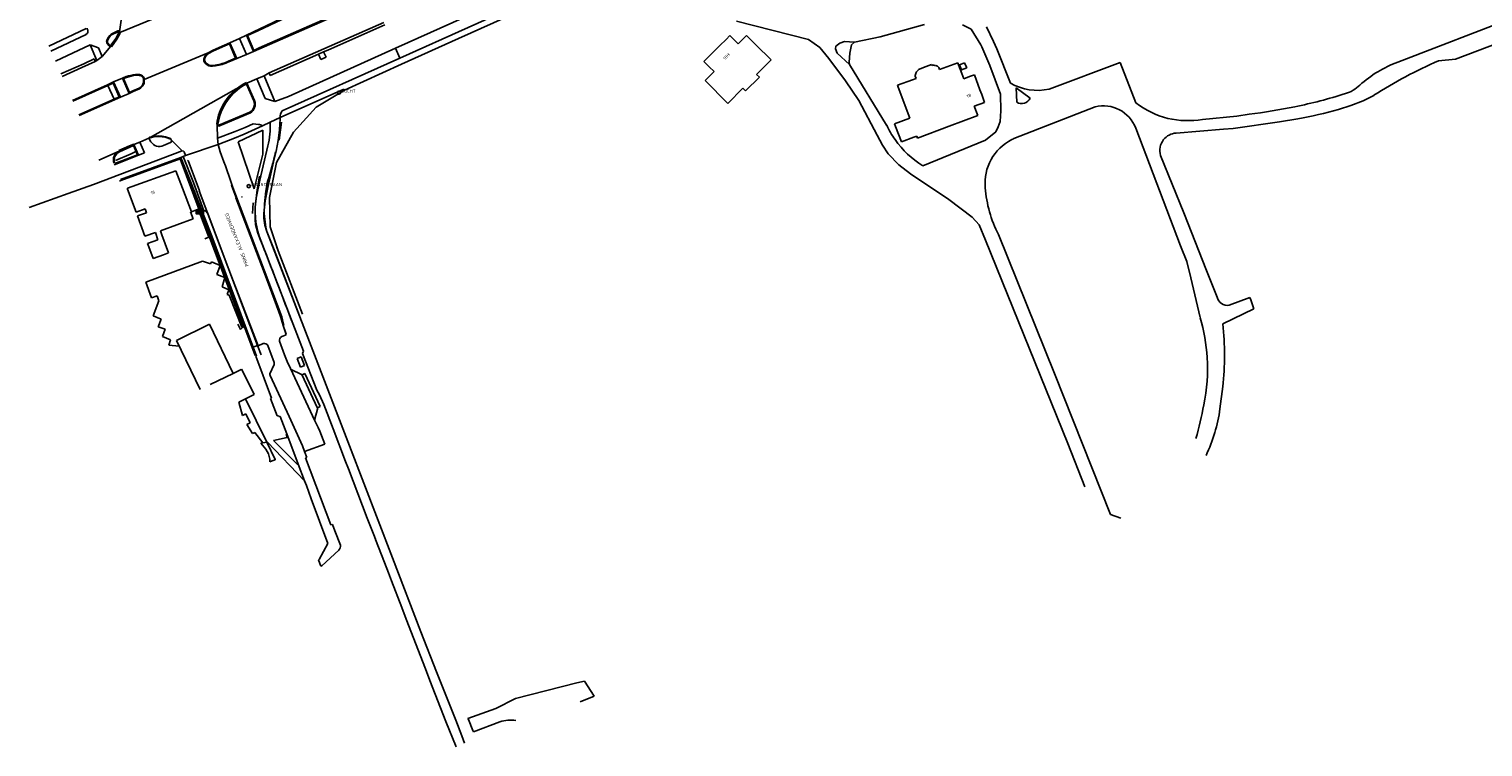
# Model space of a CAD drawing. Extents: x 145741 to 149421, y 457889 to 459999.
# Tile 1 of 84: x 145847 to 146253, y 458080 to 458281. Entities that reach past the tile are written whole.
import ezdxf
from ezdxf.enums import TextEntityAlignment as Align

# ---------------------------------------------------------------- set-up
doc = ezdxf.new("R2010")
doc.units = 0
doc.header["$LTSCALE"] = 4
doc.layers.get('0').update_dxf_attribs({"linetype": 'CONTINUOUS'})
doc.styles.add('ISO', font='ISO')
doc.styles.get("Standard").update_dxf_attribs({"font": 'ISO'})
doc.linetypes.add('HAAG', pattern='A,0.25,-0.25,[151,BLOK.SHX,S=0.25,R=0,X=0,Y=0],-0.25,0.25', length=1)

msp = doc.modelspace()

# ---------------------------------------------------------------- linework, layer by layer
at = {"linetype": 'Continuous'}
for p, q in [((145940.53, 458294.94), (145907.55, 458279.2)), ((145998.17, 458297.55), (145949.19, 458275.55)), ((146003.67, 458296.73), (145950.42, 458272.81)), ((145910.71, 458280.38), (145940.65, 458294.68)), ((145943, 458289.42), (145909.47, 458274.67)), ((145942.9, 458289.63), (145911.1, 458275.63)), ((146269.95, 458287.24), (146229.68, 458271.67)), ((145872.6, 458284.09), (145872.02, 458280.19)), ((145881.42, 458283.74), (145872.09, 458280)), ((145945.97, 458282.77), (145913.91, 458268.65)), ((145982.89, 458285.47), (145966.89, 458278.29)), ((146064.74, 458278), (146044.68, 458283.17)), ((145862.71, 458281.09), (145852.2, 458276.17)), ((145862.64, 458279.39), (145852.82, 458274.77)), ((145862.94, 458281.18), (145863.1, 458280.75)), ((145871.51, 458280.4), (145869.71, 458279.46)), ((145871.58, 458280.19), (145869.82, 458279.27)), ((145870.96, 458278.3), (145871.87, 458279.88)), ((145871.15, 458278.18), (145872.07, 458279.8)), ((145905.61, 458278.32), (145907.55, 458279.2)), ((145907.55, 458279.2), (145909.47, 458274.67)), ((145907.84, 458279.11), (145910.71, 458280.38)), ((145909.58, 458274.97), (145907.84, 458279.11)), ((145946.28, 458282.06), (145930.32, 458275.05)), ((146042.78, 458279.11), (146041.71, 458278.04)), ((146043.07, 458278.83), (146042.78, 458279.11)), ((146045.13, 458276.8), (146043.07, 458278.83)), ((146047.41, 458279.1), (146046.65, 458278.34)), ((146050.07, 458276.52), (146047.41, 458279.1)), ((146084.82, 458278.76), (146077.65, 458277.26)), ((146097.24, 458282.2), (146084.82, 458278.76)), ((146110.26, 458280.88), (146107.83, 458282.14)), ((146113.03, 458276.53), (146110.26, 458280.88)), ((146114.58, 458281.57), (146116.52, 458277.44)), ((145863.78, 458276.5), (145854.07, 458271.94)), ((145863.78, 458276.5), (145865.68, 458272.16)), ((145863.78, 458276.5), (145866.12, 458275.66)), ((145866.12, 458275.66), (145867.16, 458273.26)), ((145867.16, 458273.26), (145869.63, 458276.14)), ((145868.46, 458277.69), (145868.41, 458277.49)), ((145868.56, 458276.84), (145869.1, 458276.22)), ((145868.68, 458277.64), (145868.63, 458277.45)), ((145868.74, 458276.97), (145869.25, 458276.39)), ((145869.63, 458276.38), (145870.96, 458278.3)), ((145869.79, 458276.22), (145871.15, 458278.18)), ((145896.81, 458274.26), (145898.18, 458275.01)), ((145896.92, 458274.07), (145898.28, 458274.82)), ((145898.18, 458275.01), (145901.42, 458276.46)), ((145898.28, 458274.82), (145901.51, 458276.26)), ((145901.42, 458276.46), (145902.88, 458277.11)), ((145901.51, 458276.26), (145902.77, 458276.82)), ((145902.77, 458276.82), (145904.51, 458272.76)), ((145902.88, 458277.11), (145905.61, 458278.32)), ((145902.88, 458277.11), (145904.8, 458272.64)), ((145907.54, 458273.82), (145905.61, 458278.32)), ((145909.47, 458274.67), (145907.54, 458273.82)), ((145911.1, 458275.63), (145909.58, 458274.97)), ((145949.19, 458275.55), (145919.27, 458262.1)), ((145927.68, 458273.9), (145929.12, 458274.53)), ((145930.32, 458275.05), (145929.12, 458274.53)), ((145929.12, 458274.53), (145929.82, 458273.05)), ((145949.19, 458275.55), (145950.42, 458272.81)), ((145966.89, 458278.29), (145950.91, 458271.09)), ((146038.61, 458274.94), (146035.49, 458271.82)), ((146038.61, 458274.94), (146040.02, 458276.35)), ((146041.71, 458278.04), (146040.02, 458276.35)), ((146046.65, 458278.34), (146045.13, 458276.8)), ((146054.37, 458272.33), (146050.07, 458276.52)), ((146067.98, 458275.75), (146064.74, 458278)), ((146070.5, 458272.69), (146067.98, 458275.75)), ((146072.44, 458276.11), (146072.32, 458275.37)), ((146072.32, 458275.37), (146072.83, 458274.16)), ((146073.51, 458276.96), (146072.44, 458276.11)), ((146074.83, 458277.4), (146073.51, 458276.96)), ((146077.65, 458277.26), (146074.83, 458277.4)), ((146076.85, 458276.54), (146076.34, 458274.21)), ((146077.65, 458277.26), (146076.85, 458276.54)), ((146113.29, 458275.92), (146113.03, 458276.53)), ((146115.54, 458270.77), (146113.29, 458275.92)), ((146116.52, 458277.44), (146117.48, 458275.4)), ((146117.48, 458275.4), (146121.28, 458265.81)), ((146245.78, 458272.49), (146260.83, 458278.22)), ((145862.05, 458271.24), (145855.63, 458268.39)), ((145861.46, 458270.14), (145865.2, 458271.89)), ((145864.92, 458272.6), (145862.05, 458271.24)), ((145865.2, 458271.89), (145864.92, 458272.6)), ((145865.68, 458272.16), (145865.2, 458271.89)), ((145867.16, 458273.26), (145865.68, 458272.16)), ((145878.93, 458266.79), (145896.81, 458274.26)), ((145895.6, 458272.28), (145895.66, 458272.61)), ((145896.14, 458271.21), (145895.78, 458271.62)), ((145895.82, 458272.26), (145895.88, 458272.57)), ((145896.31, 458271.36), (145895.96, 458271.75)), ((145898.81, 458270.85), (145897.99, 458270.74)), ((145898.83, 458270.63), (145898.01, 458270.53)), ((145904.51, 458272.76), (145902.54, 458271.92)), ((145904.8, 458272.64), (145902.63, 458271.72)), ((145904.8, 458272.64), (145907.54, 458273.82)), ((145914.13, 458267.93), (145927.68, 458273.9)), ((145917.5, 458258.02), (145950.42, 458272.81)), ((145928.37, 458272.37), (145927.68, 458273.9)), ((145929.82, 458273.05), (145928.37, 458272.37)), ((145950.91, 458271.09), (145934.94, 458263.86)), ((146035.49, 458271.82), (146037.02, 458270.34)), ((146050.28, 458268.22), (146054.37, 458272.33)), ((146075.17, 458266.46), (146070.5, 458272.69)), ((146072.83, 458274.16), (146076.25, 458271.02)), ((146076.34, 458274.21), (146076.14, 458271.67)), ((146076.14, 458271.67), (146076.25, 458271.02)), ((146076.25, 458271.02), (146086.65, 458254.06)), ((146095.53, 458269.62), (146097.71, 458270.47)), ((146097.71, 458270.47), (146099.24, 458271.02)), ((146099.24, 458271.02), (146099.35, 458270.77)), ((146101.46, 458269.62), (146106.52, 458271.52)), ((146106.52, 458271.52), (146106.76, 458270.91)), ((146106.76, 458270.91), (146107.7, 458268.46)), ((146107.05, 458270.92), (146108.44, 458271.49)), ((146107.6, 458269.5), (146107.05, 458270.92)), ((146108.44, 458271.49), (146109.05, 458270.07)), ((146118.48, 458262.74), (146115.54, 458270.77)), ((146132.1, 458264.12), (146151.98, 458271.55)), ((146151.98, 458271.55), (146156.36, 458260.26)), ((146241.08, 458272.07), (146245.78, 458272.49)), ((145855.94, 458267.68), (145861.46, 458270.14)), ((145870.33, 458266.12), (145872.83, 458267.22)), ((145872.83, 458267.22), (145873.91, 458267.62)), ((145874.71, 458262.91), (145872.83, 458267.22)), ((145873.13, 458267.09), (145873.98, 458267.41)), ((145874.83, 458263.2), (145873.13, 458267.09)), ((145876.53, 458268.21), (145877.01, 458268.25)), ((145876.56, 458267.99), (145877.02, 458268.03)), ((145878.51, 458267.48), (145878.59, 458267.28)), ((145878.71, 458267.57), (145878.79, 458267.36)), ((145907.62, 458265.83), (145910.42, 458267)), ((145912.49, 458267.84), (145910.42, 458267)), ((145910.42, 458267), (145912.77, 458261.47)), ((145913.91, 458268.65), (145912.49, 458267.84)), ((145912.49, 458267.84), (145915.51, 458260.61)), ((145913.91, 458268.65), (145914.13, 458267.93)), ((146038.37, 458269.02), (146035.85, 458266.52)), ((146035.85, 458266.52), (146042.19, 458260.12)), ((146037.02, 458270.34), (146038.37, 458269.02)), ((146047.19, 458263.61), (146051.04, 458267.45)), ((146051.04, 458267.45), (146050.28, 458268.22)), ((146078.84, 458260.91), (146075.17, 458266.46)), ((146089.69, 458265.19), (146093.88, 458266.72)), ((146093.88, 458266.72), (146094.9, 458267.1)), ((146094.9, 458267.1), (146094.67, 458267.7)), ((146095.6, 458269.47), (146095.53, 458269.62)), ((146101.23, 458270.21), (146101.46, 458269.62)), ((146109.05, 458270.07), (146107.6, 458269.5)), ((146107.7, 458268.46), (146108.26, 458267.03)), ((146108.26, 458267.03), (146109.85, 458267.61)), ((146109.85, 458267.61), (146111.2, 458268.11)), ((146111.2, 458268.11), (146112.74, 458263.96)), ((145858.89, 458260.98), (145868.67, 458265.35)), ((145858.99, 458260.77), (145868.77, 458265.14)), ((145868.67, 458265.35), (145870.33, 458266.12)), ((145868.77, 458265.14), (145868.67, 458265.35)), ((145868.77, 458265.14), (145870.22, 458265.81)), ((145870.49, 458261.3), (145868.77, 458265.14)), ((145870.22, 458265.81), (145871.95, 458261.95)), ((145870.33, 458266.12), (145872.25, 458261.83)), ((145872.25, 458261.83), (145874.71, 458262.91)), ((145875.85, 458263.41), (145874.71, 458262.91)), ((145875.76, 458263.62), (145874.83, 458263.2)), ((145877.52, 458264.4), (145875.76, 458263.62)), ((145877.62, 458264.2), (145875.85, 458263.41)), ((145878.66, 458265.78), (145878.56, 458265.47)), ((145878.87, 458265.72), (145878.76, 458265.38)), ((145880.58, 458250.54), (145906.82, 458265.43)), ((145906.82, 458265.43), (145907.62, 458265.83)), ((145906.92, 458265.24), (145907.51, 458265.53)), ((145907.51, 458265.53), (145909.59, 458260.82)), ((145907.62, 458265.83), (145909.8, 458260.91)), ((145934.82, 458264.14), (145916.96, 458256.14)), ((145934.94, 458263.86), (145934.82, 458264.14)), ((146042.19, 458260.12), (146046.37, 458264.37)), ((146046.37, 458264.37), (146046.79, 458263.98)), ((146046.79, 458263.98), (146047.19, 458263.61)), ((146089.88, 458264.68), (146089.69, 458265.19)), ((146093.11, 458256.01), (146089.88, 458264.68)), ((146112.74, 458263.96), (146113.25, 458262.59)), ((146113.25, 458262.59), (146114.07, 458260.39)), ((146118.64, 458258.03), (146118.48, 458262.74)), ((146123.05, 458260.45), (146122.93, 458264.48)), ((146122.93, 458264.48), (146126.78, 458261.62)), ((146219.96, 458260.8), (146222.95, 458262.38)), ((145870.49, 458261.3), (145860.66, 458256.97)), ((145870.58, 458261.09), (145860.75, 458256.77)), ((145871.95, 458261.95), (145870.49, 458261.3)), ((145870.58, 458261.09), (145870.49, 458261.3)), ((145872.25, 458261.83), (145870.58, 458261.09)), ((145912.77, 458261.47), (145915.51, 458260.61)), ((145919.27, 458262.1), (145915.51, 458260.61)), ((146083.98, 458251.21), (146078.84, 458260.91)), ((146114.07, 458260.39), (146111.17, 458259.32)), ((146111.17, 458259.32), (146112.2, 458256.78)), ((146122.25, 458250.26), (146144.95, 458259.15)), ((146213.11, 458258.44), (146216.55, 458259.56)), ((146216.55, 458259.56), (146219.96, 458260.8)), ((145899.35, 458254.34), (145899.48, 458255.17)), ((145899.35, 458254.34), (145899.35, 458254.31)), ((145899.36, 458254.05), (145899.35, 458254.31)), ((145899.57, 458254.31), (145899.69, 458255.13)), ((145908.52, 458257.7), (145899.79, 458254.03)), ((145908.62, 458257.51), (145899.8, 458253.79)), ((145909.42, 458254.41), (145907.15, 458253.41)), ((145910.88, 458254.25), (145909.42, 458254.41)), ((145914.17, 458254.85), (145912.06, 458253.87)), ((145916.96, 458256.14), (145914.17, 458254.85)), ((145916.96, 458256.14), (145916.95, 458255.82)), ((146088.86, 458254.38), (146093.11, 458256.01)), ((146089.13, 458253.69), (146088.86, 458254.38)), ((146112.2, 458256.78), (146104.13, 458253.74)), ((146117.82, 458253.56), (146118.44, 458255.02)), ((146118.44, 458255.02), (146118.64, 458258.03)), ((146184.59, 458256.58), (146175.05, 458255.62)), ((146183.61, 458253.12), (146196.6, 458254.98)), ((146188.1, 458257.09), (146184.59, 458256.58)), ((146196.6, 458254.98), (146201.71, 458255.84)), ((145877.74, 458249.28), (145880.24, 458250.41)), ((145880.58, 458250.54), (145880.24, 458250.41)), ((145880.82, 458249.4), (145880.24, 458250.41)), ((145884.8, 458250.65), (145886.33, 458250.08)), ((145886.33, 458250.08), (145886.42, 458249.98)), ((145899.46, 458250.36), (145899.36, 458254.05)), ((145904.41, 458252.26), (145899.46, 458250.36)), ((145899.46, 458250.36), (145899.61, 458248.66)), ((145899.61, 458248.66), (145904.22, 458250.44)), ((145904.22, 458250.44), (145906.86, 458251.53)), ((145907.15, 458253.41), (145904.41, 458252.26)), ((145906.86, 458251.53), (145912.06, 458253.87)), ((146085.45, 458248.45), (146083.98, 458251.21)), ((146090.79, 458249.34), (146089.13, 458253.69)), ((146094.26, 458250.69), (146090.79, 458249.34)), ((146095.05, 458251), (146094.26, 458250.69)), ((146095.17, 458250.71), (146095.05, 458251)), ((146095.29, 458250.42), (146095.17, 458250.71)), ((146104.13, 458253.74), (146095.29, 458250.42)), ((146114.3, 458249.82), (146117.24, 458252.2)), ((146117.24, 458252.2), (146117.82, 458253.56)), ((146121.67, 458249.99), (146121.96, 458250.13)), ((146121.96, 458250.13), (146122.25, 458250.26)), ((146156.37, 458253.2), (146168.89, 458220.28)), ((146167.61, 458251.82), (146180.85, 458252.9)), ((146180.85, 458252.9), (146183.61, 458253.12)), ((145864.78, 458237.46), (145889.57, 458246.86)), ((145871.9, 458246.77), (145866.25, 458244.28)), ((145871.9, 458246.77), (145876.04, 458248.59)), ((145871.99, 458246.57), (145875.93, 458248.3)), ((145875.93, 458248.3), (145877.01, 458245.72)), ((145876.04, 458248.59), (145877.74, 458249.28)), ((145877.3, 458245.6), (145876.04, 458248.59)), ((145878.96, 458246.29), (145877.3, 458245.6)), ((145877.74, 458249.28), (145878.96, 458246.29)), ((145886.24, 458249.16), (145884.33, 458248.37)), ((145886.42, 458249.98), (145889.57, 458246.86)), ((145890.1, 458246.57), (145890.5, 458245.52)), ((145890.5, 458245.52), (145899.61, 458248.66)), ((145900.2, 458246.61), (145899.61, 458248.66)), ((145901.23, 458243.74), (145900.2, 458246.61)), ((145913.52, 458248.21), (145911.31, 458238.62)), ((146087.03, 458246), (146085.45, 458248.45)), ((146090.08, 458242.97), (146087.03, 458246)), ((146096.78, 458242.68), (146114.3, 458249.82)), ((145877.3, 458245.6), (145870.56, 458242.98)), ((145877.01, 458245.72), (145870.69, 458243.27)), ((145889.13, 458245), (145872.29, 458238.85)), ((145889.83, 458245.27), (145889.13, 458245)), ((145889.13, 458245), (145892.04, 458237.8)), ((145889.83, 458245.27), (145890.5, 458245.52)), ((145892.67, 458238.03), (145889.83, 458245.27)), ((145901.64, 458242.65), (145901.23, 458243.74)), ((145904.63, 458233.85), (145901.64, 458242.65)), ((145915.08, 458243.77), (145913.61, 458237.08)), ((146093.36, 458240.4), (146090.08, 458242.97)), ((146169.76, 458229.49), (146163.27, 458245.56)), ((145874.22, 458236.37), (145887.79, 458241.3)), ((145887.79, 458241.3), (145889.62, 458236.44)), ((145895.65, 458230.03), (145892.67, 458238.03)), ((145911.31, 458238.62), (145910.21, 458233.57)), ((146104.08, 458233.26), (146093.36, 458240.4)), ((145846.71, 458231.03), (145857.68, 458234.92)), ((145857.68, 458234.92), (145864.78, 458237.46)), ((145874.29, 458236.17), (145874.22, 458236.37)), ((145876.69, 458229.73), (145874.29, 458236.17)), ((145889.62, 458236.44), (145892.11, 458229.83)), ((145892.04, 458237.8), (145897.83, 458222.95)), ((145904.53, 458233.69), (145904.63, 458233.85)), ((145913.61, 458237.08), (145912.78, 458232.91)), ((145879.2, 458230.64), (145876.69, 458229.73)), ((145879.6, 458229.55), (145879.2, 458230.64)), ((145892.11, 458229.83), (145891.88, 458229.75)), ((145891.88, 458229.75), (145892.63, 458227.83)), ((145896.05, 458230.08), (145895.65, 458230.03)), ((145896.68, 458229.29), (145896.05, 458230.08)), ((145913.57, 458209.92), (145904.53, 458233.69)), ((145912.78, 458232.91), (145912.43, 458229.28)), ((146110.56, 458228.3), (146104.08, 458233.26)), ((145877.04, 458228.64), (145879.6, 458229.55)), ((145879.11, 458222.94), (145877.04, 458228.64)), ((145892.63, 458227.83), (145883.44, 458224.5)), ((145902.88, 458212.9), (145896.68, 458229.29)), ((146112.5, 458226.17), (146110.56, 458228.3)), ((146114.32, 458221.84), (146112.5, 458226.17)), ((146176.11, 458213.36), (146169.76, 458229.49)), ((145882.05, 458224), (145879.11, 458222.94)), ((145881.42, 458221.51), (145882.77, 458222)), ((145882.77, 458222), (145882.05, 458224)), ((145883.44, 458224.5), (145883.87, 458223.33)), ((145883.87, 458223.33), (145885.69, 458218.3)), ((145897.83, 458222.95), (145907.21, 458197.91)), ((145911.06, 458223.02), (145918.66, 458203.37)), ((145925.14, 458193.44), (145913.24, 458224.25)), ((146137.34, 458164.98), (146114.32, 458221.84)), ((146133.58, 458184.54), (146117.9, 458223.41)), ((145879.89, 458220.95), (145881.42, 458221.51)), ((145880.22, 458220.03), (145879.89, 458220.95)), ((145881.41, 458216.75), (145880.22, 458220.03)), ((145884.3, 458217.8), (145881.41, 458216.75)), ((145885.69, 458218.3), (145884.3, 458217.8)), ((146168.89, 458220.28), (146170.6, 458215.89)), ((145895.28, 458215.97), (145879.39, 458210.13)), ((145897.48, 458215.2), (145895.28, 458215.97)), ((145897.71, 458215.76), (145897.48, 458215.2)), ((145900.14, 458214.78), (145897.71, 458215.76)), ((145899.25, 458212.23), (145900.14, 458214.78)), ((146170.6, 458215.89), (146171.77, 458211.34)), ((145879.39, 458210.13), (145880.99, 458205.7)), ((145901.51, 458211.39), (145899.25, 458212.23)), ((145900.69, 458208.77), (145901.51, 458211.39)), ((145910.79, 458192.34), (145902.88, 458212.9)), ((145917.57, 458199.05), (145913.57, 458209.92)), ((146171.77, 458211.34), (146174.4, 458200.18)), ((146179.11, 458205.94), (146176.11, 458213.36)), ((145880.99, 458205.7), (145882.52, 458206.26)), ((145882.52, 458206.26), (145883, 458204.9)), ((145902.59, 458207.96), (145900.69, 458208.77)), ((145902.11, 458206.69), (145902.59, 458207.96)), ((145902.67, 458206.52), (145902.11, 458206.69)), ((145906.27, 458197.53), (145902.67, 458206.52)), ((146188.28, 458205.8), (146182.49, 458203.64)), ((146188.52, 458205.15), (146188.28, 458205.8)), ((145883, 458204.9), (145881.44, 458200.66)), ((145918.66, 458203.37), (145923.51, 458190.81)), ((146180.69, 458198.42), (146189.42, 458202.64)), ((146189.42, 458202.64), (146188.52, 458205.15)), ((145881.44, 458200.66), (145883.67, 458199.79)), ((145883.67, 458199.79), (145882.83, 458197.66)), ((145882.83, 458197.66), (145884.82, 458196.93)), ((145887.92, 458193.8), (145897.21, 458198.32)), ((145897.21, 458198.32), (145903.83, 458184.6)), ((145906.54, 458197.41), (145906.27, 458197.53)), ((145907.21, 458197.91), (145906.54, 458197.41)), ((145907.21, 458197.91), (145910.3, 458189.42)), ((145917.82, 458198.03), (145917.57, 458199.05)), ((145918.58, 458195.82), (145917.82, 458198.03)), ((145884.82, 458196.93), (145884.03, 458194.91)), ((145884.03, 458194.91), (145886.32, 458194.01)), ((145886.32, 458194.01), (145885.79, 458192.46)), ((145888.72, 458192.16), (145887.92, 458193.8)), ((145918.19, 458189.82), (145916.75, 458193.62)), ((145917.43, 458194.87), (145918.46, 458195.27)), ((145936.32, 458164.33), (145925.14, 458193.44)), ((145885.79, 458192.46), (145888.72, 458192.16)), ((145910.3, 458189.42), (145910.17, 458189.37)), ((145910.17, 458189.37), (145914.56, 458177.64)), ((145912.23, 458192.91), (145910.79, 458192.34)), ((145915.26, 458187.64), (145913.51, 458192.36)), ((145918.9, 458187.95), (145918.19, 458189.82)), ((145922.88, 458189.2), (145922.38, 458189.01)), ((145923.81, 458186.78), (145922.88, 458189.2)), ((145923.51, 458190.81), (145923.22, 458190.12)), ((145923.22, 458190.12), (145927.22, 458179.86)), ((145903.83, 458184.6), (145906.02, 458185.68)), ((145906.02, 458185.68), (145906.19, 458185.76)), ((145906.19, 458185.76), (145906.95, 458184.21)), ((145914.07, 458184.47), (145915.25, 458187.07)), ((145919.82, 458185.97), (145918.9, 458187.95)), ((145926.69, 458171.28), (145919.82, 458185.97)), ((145922.78, 458184.4), (145920.21, 458185.54)), ((145922.38, 458189.01), (145921.72, 458188.76)), ((145921.72, 458188.76), (145922.64, 458186.36)), ((145922.64, 458186.36), (145923.81, 458186.78)), ((145906.95, 458184.21), (145909.66, 458178.67)), ((145919.49, 458172.53), (145914.12, 458184.03)), ((145923.83, 458184.54), (145923.1, 458184.14)), ((145923.1, 458184.14), (145923.14, 458184.08)), ((145927.36, 458175), (145923.14, 458184.08)), ((145928.15, 458175.28), (145923.83, 458184.54)), ((146149.26, 458145.14), (146133.58, 458184.54)), ((145905.4, 458176.58), (145907.29, 458177.5)), ((145909.66, 458178.67), (145907.29, 458177.5)), ((145913.2, 458165.35), (145907.29, 458177.5)), ((145914.56, 458177.64), (145914.3, 458177.53)), ((145914.3, 458177.53), (145916.13, 458172.74)), ((145927.22, 458179.86), (145928.01, 458178.55)), ((145928.01, 458178.55), (145929.18, 458175.86)), ((146179.9, 458174.71), (146180.7, 458180.88)), ((145906.46, 458172.83), (145905.4, 458176.58)), ((145907.39, 458173.28), (145906.46, 458172.83)), ((145908.6, 458170.8), (145907.39, 458173.28)), ((145916.13, 458172.74), (145916.35, 458172.82)), ((145916.35, 458172.82), (145916.47, 458172.56)), ((145926.62, 458171.87), (145927.39, 458174.57)), ((145927.39, 458174.92), (145927.36, 458175)), ((145927.39, 458174.92), (145928.15, 458175.28)), ((145929.18, 458175.86), (145931.77, 458169.12)), ((145907.62, 458170.32), (145908.6, 458170.8)), ((145909.25, 458167.75), (145907.62, 458170.32)), ((145916.47, 458172.56), (145916.79, 458172.64)), ((145916.79, 458172.64), (145916.84, 458172.51)), ((145916.84, 458172.51), (145916.98, 458172.55)), ((145916.98, 458172.55), (145918.82, 458167.65)), ((145923.2, 458164.29), (145919.49, 458172.53)), ((145927.56, 458169.46), (145926.69, 458171.28)), ((145928.03, 458168.42), (145927.56, 458169.46)), ((145931.77, 458169.12), (145935.28, 458159.96)), ((145909.88, 458168.08), (145909.25, 458167.75)), ((145912.13, 458165.17), (145909.88, 458168.08)), ((145912.13, 458165.17), (145911.51, 458165.06)), ((145911.51, 458165.06), (145912.93, 458163.43)), ((145912.13, 458165.17), (145913.2, 458165.35)), ((145913.39, 458165.38), (145913.2, 458165.35)), ((145913.2, 458165.35), (145915.54, 458160.52)), ((145923.79, 458154.55), (145913.39, 458165.38)), ((145918.95, 458166.64), (145915.11, 458165.78)), ((145915.11, 458165.78), (145921.79, 458159.14)), ((145918.82, 458167.65), (145918.6, 458167.56)), ((145918.6, 458167.56), (145918.95, 458166.64)), ((145918.82, 458167.65), (145922.02, 458159.22)), ((145923.8, 458162.74), (145929.43, 458164.81)), ((145929.43, 458164.81), (145928.03, 458168.42)), ((146142.1, 458152.81), (146137.34, 458164.98)), ((145912.93, 458163.43), (145913.67, 458162.08)), ((145913.67, 458162.08), (145914.03, 458160.6)), ((145914.03, 458160.6), (145914.03, 458159.82)), ((145923.8, 458162.74), (145923.2, 458164.29)), ((145924.45, 458161.05), (145923.8, 458162.74)), ((145924.05, 458160.92), (145924.45, 458161.05)), ((145931.16, 458142.21), (145924.05, 458160.92)), ((145948.39, 458133), (145936.32, 458164.33)), ((145914.69, 458160.1), (145914.03, 458159.82)), ((145915.58, 458160.45), (145914.69, 458160.1)), ((145915.54, 458160.52), (145915.58, 458160.45)), ((145921.79, 458159.14), (145922.02, 458159.22)), ((145922.02, 458159.22), (145923.79, 458154.55)), ((145935.28, 458159.96), (145936.08, 458157.87)), ((145936.08, 458157.87), (145941.33, 458144.05)), ((145924.3, 458153.19), (145923.79, 458154.55)), ((145925.67, 458149.54), (145924.3, 458153.19)), ((145930.3, 458137), (145925.67, 458149.54)), ((146152.18, 458144.05), (146149.26, 458145.14)), ((145931.59, 458142.31), (145931.16, 458142.21)), ((145932.26, 458140.55), (145931.59, 458142.31)), ((145933.8, 458136.49), (145932.26, 458140.55)), ((145941.33, 458144.05), (145943.13, 458139.42)), ((145927.83, 458132.51), (145930.3, 458137)), ((145943.13, 458139.42), (145943.65, 458138.17)), ((145943.65, 458138.17), (145943.68, 458138.09)), ((145943.68, 458138.09), (145946.16, 458131.69)), ((145927.66, 458132.45), (145927.83, 458132.51)), ((145927.66, 458132.45), (145928.33, 458130.68)), ((145928.65, 458130.79), (145933.38, 458135.17)), ((145956.32, 458112.31), (145948.39, 458133)), ((145928.33, 458130.68), (145928.65, 458130.79)), ((145946.16, 458131.69), (145947.27, 458128.82)), ((145947.27, 458128.82), (145948.14, 458126.55)), ((145948.14, 458126.55), (145950.98, 458119.11)), ((145950.98, 458119.11), (145952.24, 458115.81)), ((145952.24, 458115.81), (145957.6, 458101.95)), ((145960.68, 458101.12), (145956.32, 458112.31)), ((145957.6, 458101.95), (145958.87, 458098.68)), ((145966.14, 458087.53), (145960.68, 458101.12)), ((145958.87, 458098.68), (145963.33, 458087.18)), ((145982.82, 458093.67), (146000, 458097.97)), ((146000, 458097.97), (146002.07, 458098.49)), ((146004.86, 458094.25), (146002.07, 458098.49)), ((145977.32, 458090.82), (145982.82, 458093.67)), ((146000.88, 458092.7), (146004.86, 458094.25)), ((145967.77, 458083.2), (145966.14, 458087.53)), ((145969.5, 458088.01), (145977.32, 458090.82)), ((145969.5, 458088.01), (145969.62, 458087.72)), ((145969.62, 458087.72), (145970.84, 458084.71)), ((145963.33, 458087.18), (145966.16, 458080.09)), ((145970.84, 458084.71), (145971.01, 458084.28)), ((145971.01, 458084.28), (145978.41, 458087.1)), ((145968.56, 458081.14), (145967.77, 458083.2))]:
    msp.add_line(p, q, dxfattribs=at)
at = {"linetype": 'Continuous', "lineweight": -3}
for p, q in [((145872.21, 458279.73), (145871.24, 458278.1)), ((145872.07, 458279.8), (145872.21, 458279.73)), ((145869.79, 458275.99), (145869.63, 458276.14)), ((145871.24, 458278.1), (145869.79, 458275.99)), ((145907.57, 458265.98), (145906.78, 458265.6)), ((145907.62, 458265.83), (145907.57, 458265.98)), ((145899.34, 458255.18), (145899.2, 458254.32)), ((145899.2, 458254.32), (145899.35, 458254.34)), ((145880.24, 458250.41), (145880.18, 458250.53)), ((145881.23, 458250.85), (145881.26, 458250.86)), ((145884.85, 458250.79), (145886.24, 458250.27)), ((145886.24, 458250.27), (145886.43, 458250.18)), ((145886.43, 458250.18), (145886.33, 458250.08)), ((145874.85, 458248.24), (145871.87, 458246.97)), ((145871.87, 458246.97), (145871.89, 458246.81)), ((145871.89, 458246.81), (145871.9, 458246.77)), ((145875.99, 458248.7), (145874.85, 458248.24)), ((145876.04, 458248.59), (145875.99, 458248.7)), ((145891.2, 458244.14), (145891.05, 458244.06)), ((145894.42, 458235.65), (145891.2, 458244.14))]:
    msp.add_line(p, q, dxfattribs=at)
for p, q in [((145927.08, 458259.06), (145934.94, 458263.86)), ((145920.74, 458252.12), (145927.08, 458259.06)), ((145916.67, 458249.86), (145917.32, 458254.85)), ((145905.18, 458249.4), (145912.08, 458252.62)), ((145912.08, 458252.62), (145912.09, 458245.93)), ((145915.93, 458243.6), (145920.74, 458252.12)), ((145909.68, 458236.21), (145905.18, 458249.4)), ((145872.38, 458238.6), (145888.96, 458244.66)), ((145888.96, 458244.66), (145894.62, 458229.64)), ((145894.9, 458229.71), (145889.13, 458245)), ((145912.09, 458245.93), (145909.68, 458236.21)), ((145913.95, 458233.81), (145915.93, 458243.6)), ((145871.99, 458238.38), (145872.41, 458238.52)), ((145872.41, 458238.52), (145872.38, 458238.6)), ((145887.79, 458241.3), (145874.22, 458236.37)), ((145889.62, 458236.44), (145887.79, 458241.3)), ((145911.17, 458239.81), (145910.51, 458235.95)), ((145913.45, 458238.23), (145912.96, 458235.61)), ((145892.11, 458229.83), (145889.62, 458236.44)), ((145894.27, 458235.62), (145910.64, 458192.41)), ((145903.35, 458237.27), (145916.86, 458201.17)), ((145917.17, 458201.15), (145903.48, 458237.35)), ((145910.51, 458235.95), (145910.03, 458231.93)), ((145914.15, 458225.55), (145913.95, 458233.81)), ((145876.69, 458229.73), (145879.2, 458230.64)), ((145879.2, 458230.64), (145879.6, 458229.55)), ((145891.88, 458229.75), (145892.11, 458229.83)), ((145892.63, 458227.83), (145891.88, 458229.75)), ((145892.11, 458229.83), (145894.01, 458230.57)), ((145894.01, 458230.57), (145894.38, 458229.58)), ((145906.93, 458197.83), (145894.9, 458229.71)), ((145909.25, 458229.29), (145909.45, 458232.32)), ((145909.97, 458231.04), (145909.95, 458227.62)), ((145910.03, 458231.93), (145909.97, 458231.04)), ((145879.6, 458229.55), (145877.04, 458228.64)), ((145883.44, 458224.5), (145892.63, 458227.83)), ((145893.8, 458229.61), (145895.19, 458229.61)), ((145894.38, 458229.58), (145896.97, 458222.73)), ((145894.62, 458229.64), (145906.65, 458197.72)), ((145909.95, 458227.62), (145910.08, 458226.28)), ((145910.08, 458226.28), (145910.71, 458223.81)), ((145912.55, 458228.46), (145912.92, 458225.47)), ((145879.11, 458222.94), (145882.05, 458224)), ((145882.77, 458222), (145882.05, 458224)), ((145883.44, 458224.5), (145883.87, 458223.33)), ((145883.87, 458223.33), (145885.69, 458218.3)), ((145896.97, 458222.73), (145895.85, 458222.26)), ((145912.92, 458225.47), (145913.22, 458224.29)), ((145913.22, 458224.29), (145915.27, 458219.2)), ((145916.4, 458218.89), (145914.15, 458225.55)), ((145885.69, 458218.3), (145884.3, 458217.8)), ((145915.27, 458219.2), (145922.36, 458200.67)), ((145916, 458219.94), (145916.4, 458218.89)), ((145916.4, 458218.89), (145916.67, 458218.12)), ((145916.4, 458218.89), (145923.2, 458201.15)), ((145897.21, 458198.32), (145887.92, 458193.8)), ((145903.83, 458184.6), (145897.21, 458198.32)), ((145905.85, 458196.87), (145905.12, 458198.37)), ((145906.93, 458197.83), (145905.85, 458196.87)), ((145906.65, 458197.72), (145906.93, 458197.83)), ((145909.11, 458191.83), (145906.93, 458197.83)), ((145916.86, 458201.17), (145917.78, 458197.99)), ((145917.78, 458197.99), (145917.98, 458198.05)), ((145917.78, 458197.99), (145918.58, 458195.79)), ((145887.92, 458193.8), (145894.58, 458180.07)), ((145909.11, 458191.83), (145910.64, 458192.41)), ((145909.93, 458189.58), (145909.11, 458191.83)), ((145910.64, 458192.41), (145911.63, 458189.82)), ((145897.41, 458181.46), (145903.83, 458184.6))]:
    msp.add_line(p, q)
at = {"linetype": 'HAAG'}
for p, q in [((145875.23, 458246.04), (145870.93, 458244.16)), ((145876.35, 458246.53), (145875.23, 458246.04))]:
    msp.add_line(p, q, dxfattribs=at)
for points in [[(145893.45, 458229.96), (145895.54, 458229.96), (145895.54, 458229.26), (145893.45, 458229.26)], [(145893.51, 458229.91), (145895.49, 458229.91), (145895.49, 458229.32), (145893.51, 458229.32)]]:
    msp.add_lwpolyline(points, close=True)
for centre in [(145933.42, 458263.12), (145908.17, 458236.97)]:
    msp.add_circle(centre, 0.45)
at = {"linetype": 'Continuous'}
msp.add_circle((145906.26, 458233.95), 0.03, dxfattribs=at)
for centre, radius, start, end in [((145862.1, 458280.33), 1.09, 299.5436, 22.4285), ((145871.37, 458276.96), 3, 123.7358, 165.9717), ((145871.37, 458276.96), 2.78, 123.9585, 166.0151), ((145871.62, 458279.94), 0.478, 32.426, 102.8138), ((145871.61, 458279.94), 0.26, 347.8801, 97.1574), ((145871.62, 458279.94), 0.472, 7.7652, 32.8228), ((145871.61, 458279.94), 0.482, 343.231, 7.8434), ((145869.53, 458277.41), 1.13, 175.9774, 209.9857), ((145869.52, 458277.41), 0.891, 177.0925, 209.0543), ((145869.44, 458276.64), 0.543, 230.8031, 290.4466), ((145869.44, 458276.65), 0.324, 233.6305, 290.3197), ((145869.45, 458276.63), 0.307, 289.6196, 304.7767), ((145869.47, 458276.61), 0.501, 289.1391, 309.7158), ((145896.83, 458272.26), 1.23, 179.3438, 211.4332), ((145898.15, 458272.09), 2.55, 121.8789, 168.352), ((145896.83, 458272.26), 1.01, 180.3958, 210.2299), ((145898.15, 458272.1), 2.32, 121.9678, 168.3563), ((145897.75, 458272.71), 2.2, 223.0634, 276.7541), ((145897.75, 458272.71), 1.98, 223.1428, 276.7049), ((145896.97, 458284.36), 13.63, 277.7483, 294.1425), ((145896.97, 458284.37), 13.86, 277.7438, 294.1231), ((146099.75, 458268.67), 2.13, 73.5263, 100.9077), ((146099.76, 458268.67), 2.13, 46.1361, 73.5716), ((146240.76, 458241.29), 32.33, 110.047, 132.253), ((146292.82, 458153.51), 129.36, 113.577, 122.6883), ((145878.63, 458252.87), 15.48, 97.7839, 107.7453), ((145878.64, 458252.83), 15.3, 97.8152, 107.7087), ((145877.03, 458265.36), 2.89, 66.4017, 90.4188), ((145877.03, 458265.36), 2.67, 66.1895, 90.2823), ((145877.87, 458267.1), 0.741, 30.4404, 71.4468), ((145877.88, 458267.11), 0.95, 29.1258, 71.0255), ((145876.21, 458266.42), 2.53, 345.2201, 19.9505), ((145876.26, 458266.43), 2.7, 7.6527, 20.1358), ((145876.25, 458266.42), 2.71, 344.9563, 7.9307), ((146096.6, 458267.83), 1.94, 152.3003, 183.7539), ((146096.54, 458267.84), 1.88, 119.8831, 151.6111), ((145875.95, 458266.95), 3, 301.6413, 330.4755), ((145875.96, 458266.94), 3.21, 301.3079, 330.9173), ((145914.49, 458252.19), 15.3, 120.0688, 168.7968), ((145914.48, 458252.2), 15.07, 120.0817, 168.7947), ((146128.85, 458278.82), 15.05, 239.8416, 282.4814), ((146176.25, 458383.32), 126.53, 281.2034, 287.8355), ((146212.68, 458271.42), 8.86, 285.1908, 315.6692), ((145907.19, 458259.9), 2.57, 301.2312, 20.8547), ((145907.19, 458259.9), 2.79, 300.8684, 20.9921), ((146124.4, 458262.68), 2.61, 238.8207, 335.9714), ((146147.28, 458249.7), 9.74, 21.107, 103.8845), ((146172.21, 458281.4), 26.43, 233.131, 254.8946), ((146168.87, 458412.91), 157, 277.0323, 281.745), ((146181.01, 458372.63), 118.62, 280.0515, 285.7004), ((145899.9, 458254.34), 0.552, 183.2013, 209.1342), ((145899.9, 458254.35), 0.337, 186.173, 216.4628), ((145899.91, 458254.34), 0.341, 215.8342, 249.1359), ((145910.5, 458251.03), 3.24, 61.2984, 83.3532), ((145893.55, 458253.52), 20.66, 345.1114, 3.6828), ((145868.96, 458257.08), 48, 343.8965, 358.4962), ((145919.73, 458256.36), 2.79, 143.2099, 184.5309), ((146170.93, 458282.67), 27.36, 258.1761, 278.654), ((145883.04, 458241.66), 9.21, 100.9549, 105.4719), ((145882.89, 458242.26), 8.6, 77.1467, 100.7695), ((145899.91, 458254.34), 0.554, 208.8917, 259.3566), ((146110.67, 458265.29), 26.51, 205.0587, 215.2546), ((146167.96, 458246.95), 4.88, 94.025, 141.5179), ((145873.11, 458244.22), 2.82, 115.239, 196.757), ((145873.1, 458244.22), 2.6, 115.2818, 196.6592), ((145883.13, 458250.79), 2.7, 210.9651, 296.2964), ((145885.99, 458249.64), 0.547, 297.1086, 37.9811), ((145889.63, 458246.34), 0.522, 25.6351, 96.403), ((146110.85, 458265.39), 26.72, 215.2056, 238.2091), ((146127.77, 458237.83), 13.6, 116.6729, 185.4252), ((146167.96, 458246.93), 4.89, 141.4242, 196.3443), ((146149.23, 458239.24), 35.1, 184.4039, 206.8058), ((145934.67, 458230.22), 24.69, 172.218, 196.973), ((145924.63, 458228.66), 12.21, 177.1064, 201.2047), ((146182.02, 458206.59), 2.99, 192.7224, 279.0501), ((146119.43, 458185.04), 57.02, 4.0291, 15.3912), ((146101.06, 458189.57), 80.12, 353.7708, 6.3403), ((145917.81, 458193.86), 1.08, 110.5651, 192.9967), ((145918.18, 458195.62), 0.446, 309.425, 27.6359), ((145912.57, 458191.94), 1.03, 24.45, 109.2938), ((146128.37, 458185.81), 48.05, 347.9304, 3.8628), ((145914.39, 458187.36), 0.909, 341.2924, 17.9049), ((145920.73, 458186.41), 1.01, 205.6109, 239.4458), ((145914.57, 458184.31), 0.528, 162.3331, 211.5286), ((145922.55, 458183.78), 0.663, 33.3746, 69.9085), ((145926.67, 458174.75), 0.74, 345.9875, 13.3577), ((146069.83, 458195.35), 107.32, 344.3253, 349.4882), ((146135.19, 458180.92), 45.15, 334.6758, 352.0895), ((145927.88, 458171.72), 1.27, 172.999, 200.2528), ((145932.24, 458136.26), 1.58, 316.443, 8.3894), ((145981.45, 458077.67), 9.9, 81.8027, 107.8589)]:
    msp.add_arc(centre, radius, start, end, dxfattribs=at)
at = {"linetype": 'Continuous', "lineweight": -3}
for centre, radius, start, end in [((145914.38, 458252.3), 15.32, 119.7503, 169.1774), ((145882.03, 458246.35), 4.57, 100.128, 113.8145), ((145882.89, 458242.28), 8.73, 77.0679, 100.7937)]:
    msp.add_arc(centre, radius, start, end, dxfattribs=at)
for centre, radius, start, end in [((145600.32, 458326.73), 325.4, 344.2189, 345.7416), ((145952.94, 458229.72), 40.41, 171.6271, 181.7912), ((144596.09, 457703.49), 1413.85, 20.53282, 21.59344), ((145896.16, 458194.05), 22.18, 10.3884, 18.6574)]:
    msp.add_arc(centre, radius, start, end)

# ---------------------------------------------------------------- texts
at = {"style": 'ISO'}
for s, rotation, p in [('18H', 45, (146041.83, 458273.22)), ('18', 20.4, (146109.64, 458262.27)), ('16', 20, (145881.34, 458235.23))]:
    msp.add_text(s, height=0.9, rotation=rotation, dxfattribs=at).set_placement(p, align=Align.MIDDLE_CENTER)
msp.add_text('PRINS ALEXANDERWEG', height=1, rotation=111.6036).set_placement((145908.22, 458214.73))
for tag, p, s in [('LUCHT', (145934.12, 458263.12), 'lucht'), ('BRANDKRAAN', (145908.87, 458236.97), 'bk')]:
    msp.add_attdef(tag, p, s, height=0.9, dxfattribs=at)

doc.saveas('drawing.dxf')
